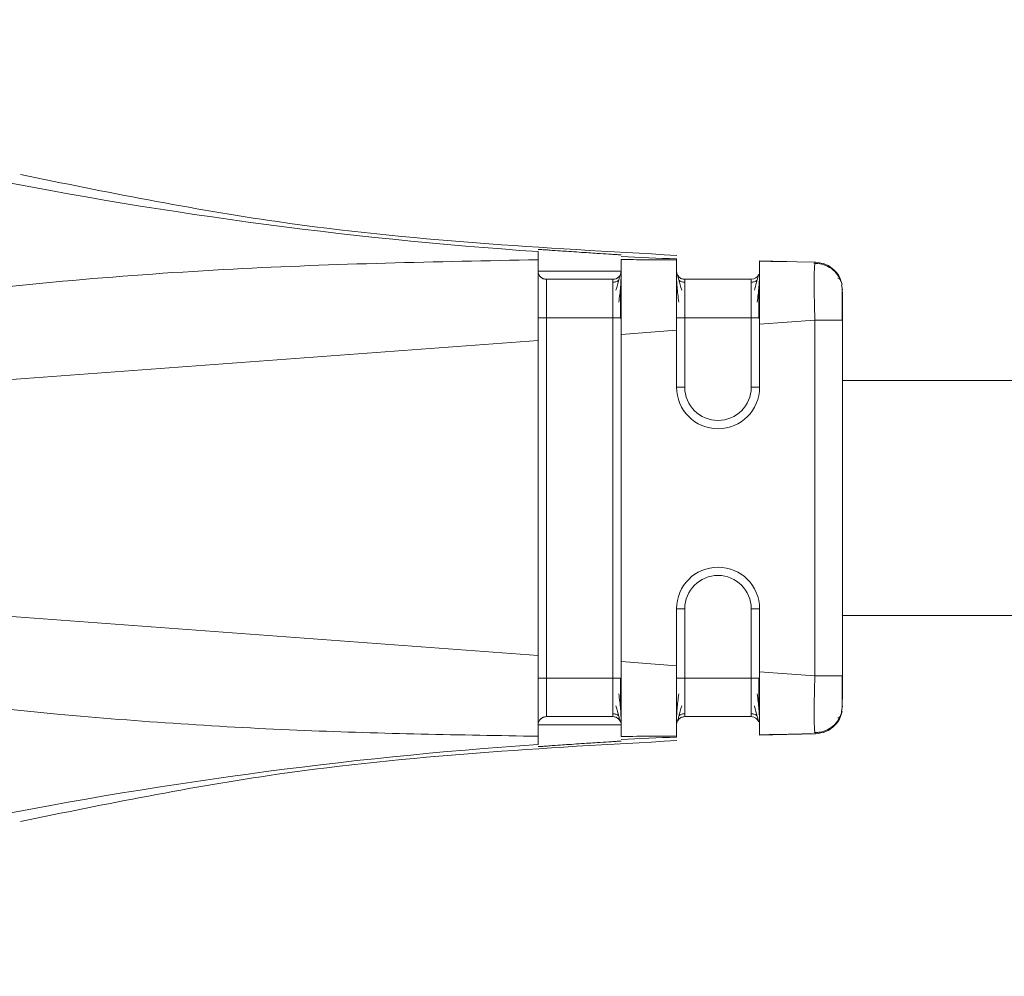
# Model space of a CAD drawing. Header units: millimetres. Extents: x -456 to 1926, y -70 to 431.
# Tile 37 of 44: x 1059 to 1076, y 156 to 173. Entities that reach past the tile are written whole.
import ezdxf

# ---------------------------------------------------------------- set-up
doc = ezdxf.new("R2010")
doc.units = ezdxf.units.MM
doc.linetypes.add('SLD-Solid', pattern=[0])

msp = doc.modelspace()

# ---------------------------------------------------------------- linework, layer by layer
at = {"color": 7, "linetype": 'SLD-Solid', "lineweight": 18}
for p, q in [((1072.417, 168.855), (1071.921, 168.868)), ((1072.936, 168.844), (1071.927, 168.863)), ((1072.936, 168.844), (1072.928, 168.824)), ((1072.928, 168.823), (1072.936, 168.844)), ((1069.277, 168.535), (1068.077, 168.535)), ((1071.777, 168.535), (1070.577, 168.535)), ((1073.427, 168.344), (1073.408, 168.437)), ((1068.077, 167.837), (1068.077, 161.333)), ((1069.277, 167.837), (1068.077, 167.837)), ((1069.277, 161.333), (1069.277, 167.837)), ((1070.577, 167.837), (1070.577, 166.585)), ((1071.777, 167.837), (1070.577, 167.837)), ((1071.777, 166.585), (1071.777, 167.837)), ((1072.927, 167.8), (1071.927, 167.726)), ((1072.927, 167.8), (1072.927, 161.37)), ((1073.427, 167.8), (1073.409, 167.8)), ((1073.427, 167.8), (1073.427, 161.37)), ((1070.427, 167.615), (1069.427, 167.541)), ((1070.427, 167.615), (1070.427, 166.585)), ((1071.927, 167.726), (1071.927, 166.585)), ((1067.927, 167.43), (1052.732, 166.307)), ((1067.927, 167.43), (1067.927, 161.74)), ((1069.427, 167.541), (1069.427, 161.629)), ((1073.427, 166.71), (1137.539, 166.71)), ((1067.927, 161.74), (1052.732, 162.863)), ((1070.427, 162.585), (1070.427, 161.555)), ((1070.577, 162.585), (1070.577, 161.333)), ((1071.777, 161.333), (1071.777, 162.585)), ((1071.927, 162.585), (1071.927, 161.444)), ((1073.427, 162.46), (1137.539, 162.46)), ((1070.427, 161.555), (1069.427, 161.629)), ((1069.277, 161.333), (1068.077, 161.333)), ((1071.777, 161.333), (1070.577, 161.333)), ((1072.927, 161.37), (1071.927, 161.444)), ((1073.427, 160.826), (1073.408, 160.733)), ((1073.427, 160.825), (1073.408, 160.733)), ((1073.418, 160.78), (1073.418, 160.826)), ((1069.277, 160.635), (1068.077, 160.635)), ((1068.077, 160.635), (1068.077, 160.635)), ((1069.277, 160.635), (1069.277, 160.635)), ((1071.777, 160.635), (1070.577, 160.635)), ((1070.577, 160.635), (1070.577, 160.635)), ((1071.777, 160.635), (1070.577, 160.635)), ((1071.777, 160.635), (1071.777, 160.635)), ((1070.427, 160.561), (1070.427, 160.548)), ((1067.927, 160.134), (1067.927, 160.281)), ((1071.921, 160.301), (1072.417, 160.315)), ((1072.936, 160.326), (1071.927, 160.307)), ((1072.936, 160.326), (1071.927, 160.307)), ((1072.403, 160.314), (1072.376, 160.314)), ((1072.911, 160.325), (1072.414, 160.315)), ((1072.928, 160.346), (1072.936, 160.326)), ((1072.936, 160.326), (1072.928, 160.346)), ((1072.936, 160.326), (1072.936, 160.326))]:
    msp.add_line(p, q, dxfattribs=at)
at = {"color": 7, "linetype": 'SLD-Solid', "lineweight": 18, "flags": 128}
for points in [[(1069.427, 168.685), (1069.369, 168.685), (1069.207, 168.685), (1068.964, 168.685), (1068.677, 168.685), (1068.39, 168.685), (1068.146, 168.685), (1067.984, 168.685), (1067.927, 168.685)], [(1069.427, 167.837), (1069.424, 167.837), (1069.415, 167.837), (1069.401, 167.837), (1069.383, 167.837), (1069.36, 167.837), (1069.334, 167.837), (1069.306, 167.837), (1069.277, 167.837)], [(1071.927, 167.837), (1071.924, 167.837), (1071.915, 167.837), (1071.901, 167.837), (1071.883, 167.837), (1071.86, 167.837), (1071.834, 167.837), (1071.806, 167.837), (1071.777, 167.837)], [(1070.427, 166.585), (1070.429, 166.585), (1070.438, 166.585), (1070.452, 166.585), (1070.47, 166.585), (1070.493, 166.585), (1070.519, 166.585), (1070.547, 166.585), (1070.577, 166.585)], [(1071.927, 166.585), (1071.924, 166.585), (1071.915, 166.585), (1071.901, 166.585), (1071.883, 166.585), (1071.86, 166.585), (1071.834, 166.585), (1071.806, 166.585), (1071.777, 166.585)], [(1070.427, 162.585), (1070.429, 162.585), (1070.438, 162.585), (1070.452, 162.585), (1070.47, 162.585), (1070.493, 162.585), (1070.519, 162.585), (1070.547, 162.585), (1070.577, 162.585)], [(1071.927, 162.585), (1071.924, 162.585), (1071.915, 162.585), (1071.901, 162.585), (1071.883, 162.585), (1071.86, 162.585), (1071.834, 162.585), (1071.806, 162.585), (1071.777, 162.585)], [(1069.427, 161.333), (1069.424, 161.333), (1069.415, 161.333), (1069.401, 161.333), (1069.383, 161.333), (1069.36, 161.333), (1069.334, 161.333), (1069.306, 161.333), (1069.277, 161.333)], [(1071.927, 161.333), (1071.924, 161.333), (1071.915, 161.333), (1071.901, 161.333), (1071.883, 161.333), (1071.86, 161.333), (1071.834, 161.333), (1071.806, 161.333), (1071.777, 161.333)], [(1068.077, 160.635), (1068.122, 160.635), (1068.252, 160.635), (1068.447, 160.635), (1068.677, 160.635), (1068.906, 160.635), (1069.101, 160.635), (1069.231, 160.635), (1069.277, 160.635)], [(1067.927, 160.485), (1067.984, 160.485), (1068.146, 160.485), (1068.39, 160.485), (1068.677, 160.485), (1068.964, 160.485), (1069.207, 160.485), (1069.369, 160.485), (1069.427, 160.485)]]:
    msp.add_lwpolyline(points, dxfattribs=at)
at = {"color": 7, "linetype": 'SLD-Solid', "lineweight": 18}
for centre, radius, start, end in [((1073.385, 248.443), 79.595, 250.91073, 266.068), ((1073.351, 248.161), 79.311, 267.16361, 267.88671), ((1068.077, 168.685), 0.15, 180, 270), ((1069.277, 168.685), 0.15, 270, 0), ((1071.777, 168.685), 0.15, 270, 337.0433), ((1071.177, 166.585), 0.75, 180, 0), ((1071.177, 166.585), 0.75, 180, 0), ((1071.177, 166.585), 0.6, 180, 0), ((1071.177, 162.585), 0.75, 0, 180), ((1071.177, 162.585), 0.75, 0, 180), ((1071.177, 162.585), 0.6, 0, 180), ((1068.077, 160.485), 0.15, 90, 180), ((1069.277, 160.485), 0.15, 359.9972, 90), ((1069.277, 160.485), 0.15, 16.9966, 90), ((1071.777, 160.485), 0.15, 21.506, 90), ((1071.777, 160.485), 0.15, 22.3913, 90), ((1073.352, 81.008), 79.312, 92.114, 92.83709), ((1073.386, 80.726), 79.595, 93.93271, 109.08989)]:
    msp.add_arc(centre, radius, start, end, dxfattribs=at)
for points, knots in [([(1070.43, 168.968), (1068.016, 169.101), (1064.028, 169.32), (1060.117, 170.114), (1058.573, 170.427)], [0, 0, 0, 0, 0.605271, 1, 1, 1, 1]), ([(1069.427, 168.975), (1069.416, 168.976), (1069.4, 168.978), (1069.304, 168.984), (1069.185, 168.991), (1069.026, 169.002), (1068.838, 169.014), (1068.664, 169.026), (1068.488, 169.038), (1068.306, 169.05), (1068.157, 169.061), (1068.045, 169.068), (1067.952, 169.075), (1067.937, 169.075), (1067.927, 169.076)], [0, 0, 0, 0, 0.123082, 0.18658, 0.251196, 0.361764, 0.428626, 0.503058, 0.584391, 0.652955, 0.751381, 0.816619, 0.879885, 1, 1, 1, 1]), ([(1067.927, 168.889), (1067.927, 168.935), (1067.927, 169.014), (1067.927, 169.029), (1067.927, 169.036)], [0, 0, 0, 0, 0.576678, 1, 1, 1, 1]), ([(1067.927, 168.889), (1066.089, 168.853), (1062.313, 168.779), (1057.628, 168.367), (1054.189, 167.885), (1052.348, 167.538), (1051.319, 167.284), (1050.842, 167.102), (1050.669, 167.005), (1050.601, 166.932), (1050.58, 166.888), (1050.58, 166.844), (1050.601, 166.802), (1050.64, 166.762), (1050.701, 166.722), (1050.85, 166.649), (1051.196, 166.547), (1051.848, 166.419), (1052.397, 166.349), (1052.732, 166.307)], [0, 0, 0, 0, 0.277155, 0.569443, 0.709642, 0.801656, 0.852577, 0.869317, 0.879228, 0.882226, 0.884534, 0.88657, 0.888768, 0.891502, 0.895083, 0.899771, 0.916626, 0.949186, 1, 1, 1, 1]), ([(1067.927, 168.375), (1067.927, 168.491), (1067.926, 168.727), (1067.926, 168.834), (1067.927, 168.889)], [0, 0, 0, 0, 0.490418, 1, 1, 1, 1]), ([(1069.427, 167.541), (1069.427, 167.702), (1069.427, 168.025), (1069.427, 168.447), (1069.427, 168.766), (1069.427, 168.85), (1069.427, 168.892)], [0, 0, 0, 0, 0.2508221, 0.5008245, 0.7509724, 1, 1, 1, 1]), ([(1070.427, 168.885), (1070.241, 168.886), (1069.908, 168.889), (1069.574, 168.891), (1069.427, 168.892)], [0, 0, 0, 0, 0.556487, 1, 1, 1, 1]), ([(1070.427, 167.615), (1070.426, 167.775), (1070.426, 168.09), (1070.427, 168.489), (1070.426, 168.787), (1070.426, 168.852), (1070.427, 168.885)], [0, 0, 0, 0, 0.2552155, 0.5005837, 0.7431346, 1, 1, 1, 1]), ([(1070.427, 168.885), (1070.427, 168.891), (1070.427, 168.901), (1070.427, 168.903), (1070.427, 168.904)], [0, 0, 0, 0, 0.566355, 1, 1, 1, 1]), ([(1071.927, 168.863), (1072.066, 168.861), (1072.375, 168.855), (1072.375, 168.855), (1072.376, 168.855)], [0, 0, 0, 0, 0.452475, 1, 1, 1, 1]), ([(1071.927, 167.726), (1071.927, 167.876), (1071.927, 168.176), (1071.927, 168.547), (1071.927, 168.817), (1071.927, 168.848), (1071.927, 168.863)], [0, 0, 0, 0, 0.2500976, 0.4998872, 0.7496188, 1, 1, 1, 1]), ([(1073.391, 168.515), (1073.367, 168.561), (1073.319, 168.654), (1073.197, 168.755), (1073.056, 168.818), (1072.956, 168.822), (1072.908, 168.825)], [0, 0, 0, 0, 0.2557803, 0.5158251, 0.7673882, 1, 1, 1, 1]), ([(1072.928, 168.824), (1072.927, 168.823), (1072.924, 168.816), (1072.918, 168.742), (1072.912, 168.557), (1072.914, 168.27), (1072.92, 168.009), (1072.924, 167.87), (1072.927, 167.8)], [0, 0, 0, 0, 0.009725, 0.155004, 0.430002, 0.709353, 0.853403, 1, 1, 1, 1]), ([(1073.395, 168.504), (1073.393, 168.514), (1073.381, 168.587), (1073.288, 168.701), (1073.13, 168.818), (1073.001, 168.835), (1072.936, 168.844)], [0, 0, 0, 0, 0.049019, 0.366012, 0.683006, 1, 1, 1, 1]), ([(1069.416, 168.63), (1069.412, 168.618), (1069.404, 168.596), (1069.378, 168.509), (1069.351, 168.406), (1069.333, 168.339)], [0, 0, 0, 0, 0.261307, 0.514798, 1, 1, 1, 1]), ([(1070.52, 168.339), (1070.502, 168.406), (1070.475, 168.509), (1070.449, 168.596), (1070.441, 168.618), (1070.437, 168.63)], [0, 0, 0, 0, 0.48507, 0.738518, 1, 1, 1, 1]), ([(1071.916, 168.63), (1071.912, 168.618), (1071.904, 168.596), (1071.878, 168.509), (1071.851, 168.406), (1071.833, 168.339)], [0, 0, 0, 0, 0.261307, 0.514798, 1, 1, 1, 1]), ([(1067.968, 168.583), (1067.969, 168.581), (1067.98, 168.564), (1068.019, 168.543), (1068.057, 168.537), (1068.077, 168.535)], [0, 0, 0, 0, 0.0383493, 0.5191746, 1, 1, 1, 1]), ([(1068.077, 168.535), (1068.077, 168.524), (1068.077, 168.504), (1068.077, 168.342), (1068.077, 168.111), (1068.077, 167.928), (1068.077, 167.837)], [0, 0, 0, 0, 0.250957, 0.500564, 0.749846, 1, 1, 1, 1]), ([(1069.277, 167.837), (1069.277, 167.928), (1069.277, 168.111), (1069.277, 168.342), (1069.277, 168.504), (1069.277, 168.524), (1069.277, 168.535)], [0, 0, 0, 0, 0.250154, 0.499436, 0.749043, 1, 1, 1, 1]), ([(1069.383, 168.522), (1069.375, 168.516), (1069.36, 168.503), (1069.333, 168.491), (1069.305, 168.483), (1069.286, 168.483), (1069.277, 168.482)], [0, 0, 0, 0, 0.262686, 0.519977, 0.766996, 1, 1, 1, 1]), ([(1069.383, 168.121), (1069.39, 168.169), (1069.404, 168.266), (1069.417, 168.402), (1069.425, 168.527), (1069.426, 168.59), (1069.427, 168.622)], [0, 0, 0, 0, 0.238318, 0.484229, 0.738103, 1, 1, 1, 1]), ([(1070.427, 168.622), (1070.427, 168.59), (1070.428, 168.527), (1070.436, 168.402), (1070.449, 168.266), (1070.463, 168.169), (1070.47, 168.121)], [0, 0, 0, 0, 0.261912, 0.51579, 0.761682, 1, 1, 1, 1]), ([(1070.577, 168.482), (1070.567, 168.482), (1070.548, 168.483), (1070.52, 168.491), (1070.493, 168.503), (1070.478, 168.516), (1070.47, 168.522)], [0, 0, 0, 0, 0.233001, 0.48002, 0.737312, 1, 1, 1, 1]), ([(1070.577, 168.535), (1070.577, 168.524), (1070.577, 168.504), (1070.577, 168.342), (1070.577, 168.111), (1070.577, 167.928), (1070.577, 167.837)], [0, 0, 0, 0, 0.250957, 0.500564, 0.749846, 1, 1, 1, 1]), ([(1071.777, 167.837), (1071.777, 167.928), (1071.777, 168.111), (1071.777, 168.342), (1071.777, 168.504), (1071.777, 168.524), (1071.777, 168.535)], [0, 0, 0, 0, 0.250154, 0.499436, 0.749043, 1, 1, 1, 1]), ([(1071.883, 168.522), (1071.875, 168.516), (1071.86, 168.503), (1071.833, 168.491), (1071.805, 168.483), (1071.786, 168.483), (1071.777, 168.482)], [0, 0, 0, 0, 0.262686, 0.519977, 0.766996, 1, 1, 1, 1]), ([(1071.883, 168.121), (1071.89, 168.169), (1071.904, 168.266), (1071.917, 168.402), (1071.925, 168.527), (1071.926, 168.59), (1071.927, 168.622)], [0, 0, 0, 0, 0.238318, 0.484229, 0.738103, 1, 1, 1, 1]), ([(1073.418, 168.435), (1073.41, 168.465), (1073.394, 168.529), (1073.361, 168.548), (1073.344, 168.558)], [0, 0, 0, 0, 0.4753454, 1, 1, 1, 1]), ([(1067.927, 167.43), (1067.926, 167.605), (1067.926, 167.949), (1067.927, 168.235), (1067.927, 168.375)], [0, 0, 0, 0, 0.510429, 1, 1, 1, 1]), ([(1069.416, 167.829), (1069.416, 167.882), (1069.416, 167.987), (1069.416, 168.139), (1069.416, 168.281), (1069.416, 168.359), (1069.416, 168.398)], [0, 0, 0, 0, 0.250249, 0.500316, 0.750202, 1, 1, 1, 1]), ([(1071.916, 167.829), (1071.916, 167.882), (1071.916, 167.987), (1071.916, 168.139), (1071.916, 168.281), (1071.916, 168.359), (1071.916, 168.398)], [0, 0, 0, 0, 0.250249, 0.500316, 0.750202, 1, 1, 1, 1]), ([(1073.418, 168.186), (1073.418, 168.224), (1073.418, 168.312), (1073.418, 168.361), (1073.418, 168.389)], [0, 0, 0, 0, 0.430027, 1, 1, 1, 1]), ([(1073.427, 168.311), (1073.427, 168.307), (1073.427, 168.288), (1073.427, 168.166), (1073.427, 167.988), (1073.427, 167.862), (1073.427, 167.8)], [0, 0, 0, 0, 0.124515, 0.464868, 0.733493, 1, 1, 1, 1]), ([(1073.418, 167.793), (1073.418, 167.856), (1073.418, 167.982), (1073.418, 168.132), (1073.418, 168.201), (1073.418, 168.224)], [0, 0, 0, 0, 0.397478, 0.794745, 1, 1, 1, 1]), ([(1073.418, 167.794), (1073.418, 167.856), (1073.418, 167.982), (1073.418, 168.118), (1073.418, 168.175), (1073.418, 168.186)], [0, 0, 0, 0, 0.445553, 0.890853, 1, 1, 1, 1]), ([(1073.409, 167.8), (1073.404, 167.8), (1073.39, 167.8), (1073.287, 167.8), (1073.123, 167.8), (1072.992, 167.8), (1072.927, 167.8)], [0, 0, 0, 0, 0.152691, 0.435127, 0.717564, 1, 1, 1, 1]), ([(1052.732, 162.863), (1052.206, 162.8), (1051.568, 162.722), (1050.888, 162.534), (1050.708, 162.457), (1050.631, 162.399), (1050.604, 162.37), (1050.587, 162.342), (1050.579, 162.311), (1050.583, 162.275), (1050.603, 162.236), (1050.641, 162.195), (1050.736, 162.124), (1050.933, 162.03), (1051.42, 161.86), (1052.39, 161.624), (1054.104, 161.301), (1056.465, 160.962), (1059.764, 160.61), (1063.618, 160.353), (1066.519, 160.304), (1067.927, 160.281)], [0, 0, 0, 0, 0.079633, 0.096416, 0.106506, 0.108989, 0.110947, 0.112535, 0.113904, 0.115836, 0.117972, 0.120667, 0.124353, 0.135955, 0.15357, 0.20236, 0.286651, 0.417176, 0.562519, 0.787792, 1, 1, 1, 1]), ([(1067.927, 160.8), (1067.927, 160.94), (1067.926, 161.225), (1067.926, 161.566), (1067.927, 161.74)], [0, 0, 0, 0, 0.489706, 1, 1, 1, 1]), ([(1069.427, 160.278), (1069.427, 160.32), (1069.427, 160.404), (1069.427, 160.723), (1069.427, 161.145), (1069.427, 161.468), (1069.427, 161.629)], [0, 0, 0, 0, 0.249034, 0.499186, 0.749184, 1, 1, 1, 1]), ([(1070.427, 160.285), (1070.426, 160.318), (1070.426, 160.383), (1070.427, 160.681), (1070.426, 161.08), (1070.426, 161.395), (1070.427, 161.555)], [0, 0, 0, 0, 0.256857, 0.499427, 0.744777, 1, 1, 1, 1]), ([(1068.077, 161.333), (1068.077, 161.242), (1068.077, 161.059), (1068.077, 160.828), (1068.077, 160.666), (1068.077, 160.645), (1068.077, 160.635)], [0, 0, 0, 0, 0.250154, 0.499436, 0.749043, 1, 1, 1, 1]), ([(1069.277, 160.635), (1069.277, 160.645), (1069.277, 160.666), (1069.277, 160.828), (1069.277, 161.059), (1069.277, 161.242), (1069.277, 161.333)], [0, 0, 0, 0, 0.250957, 0.500564, 0.749846, 1, 1, 1, 1]), ([(1069.416, 160.769), (1069.416, 160.808), (1069.416, 160.886), (1069.416, 161.026), (1069.416, 161.176), (1069.416, 161.281), (1069.416, 161.333)], [0, 0, 0, 0, 0.24996, 0.499871, 0.74992, 1, 1, 1, 1]), ([(1070.577, 161.333), (1070.577, 161.242), (1070.577, 161.059), (1070.577, 160.828), (1070.577, 160.666), (1070.577, 160.645), (1070.577, 160.635)], [0, 0, 0, 0, 0.250154, 0.499436, 0.749043, 1, 1, 1, 1]), ([(1071.777, 160.635), (1071.777, 160.645), (1071.777, 160.666), (1071.777, 160.828), (1071.777, 161.059), (1071.777, 161.242), (1071.777, 161.333)], [0, 0, 0, 0, 0.250957, 0.500564, 0.749846, 1, 1, 1, 1]), ([(1071.916, 160.769), (1071.916, 160.808), (1071.916, 160.886), (1071.916, 161.026), (1071.916, 161.176), (1071.916, 161.281), (1071.916, 161.333)], [0, 0, 0, 0, 0.24996, 0.499871, 0.74992, 1, 1, 1, 1]), ([(1071.927, 160.307), (1071.927, 160.322), (1071.927, 160.353), (1071.927, 160.623), (1071.927, 160.994), (1071.927, 161.294), (1071.927, 161.444)], [0, 0, 0, 0, 0.250255, 0.500093, 0.749776, 1, 1, 1, 1]), ([(1072.927, 161.37), (1072.922, 161.231), (1072.914, 160.958), (1072.913, 160.613), (1072.918, 160.428), (1072.924, 160.354), (1072.927, 160.347), (1072.928, 160.346)], [0, 0, 0, 0, 0.289537, 0.569309, 0.844608, 0.9901, 1, 1, 1, 1]), ([(1073.418, 160.946), (1073.418, 160.969), (1073.418, 161.037), (1073.418, 161.188), (1073.418, 161.313), (1073.418, 161.376)], [0, 0, 0, 0, 0.205255, 0.602522, 1, 1, 1, 1]), ([(1073.427, 161.37), (1073.427, 161.29), (1073.427, 161.128), (1073.427, 161.01), (1073.427, 160.951)], [0, 0, 0, 0, 0.498954, 1, 1, 1, 1]), ([(1069.427, 160.55), (1069.426, 160.581), (1069.425, 160.644), (1069.417, 160.767), (1069.404, 160.901), (1069.39, 160.997), (1069.383, 161.045)], [0, 0, 0, 0, 0.262057, 0.5160046, 0.7618743, 1, 1, 1, 1]), ([(1070.47, 161.049), (1070.463, 161.002), (1070.449, 160.905), (1070.436, 160.771), (1070.428, 160.646), (1070.427, 160.583), (1070.427, 160.551)], [0, 0, 0, 0, 0.238194, 0.484055, 0.738008, 1, 1, 1, 1]), ([(1071.927, 160.55), (1071.926, 160.581), (1071.925, 160.644), (1071.917, 160.767), (1071.904, 160.901), (1071.89, 160.997), (1071.883, 161.045)], [0, 0, 0, 0, 0.262057, 0.516005, 0.761874, 1, 1, 1, 1]), ([(1067.927, 160.281), (1067.926, 160.336), (1067.926, 160.444), (1067.927, 160.683), (1067.927, 160.8)], [0, 0, 0, 0, 0.509411, 1, 1, 1, 1]), ([(1069.333, 160.829), (1069.351, 160.762), (1069.378, 160.661), (1069.403, 160.575), (1069.412, 160.552), (1069.416, 160.541)], [0, 0, 0, 0, 0.485154, 0.738623, 1, 1, 1, 1]), ([(1070.437, 160.541), (1070.442, 160.553), (1070.45, 160.575), (1070.475, 160.662), (1070.503, 160.764), (1070.52, 160.831)], [0, 0, 0, 0, 0.261424, 0.514828, 1, 1, 1, 1]), ([(1071.833, 160.829), (1071.851, 160.762), (1071.878, 160.661), (1071.903, 160.575), (1071.912, 160.552), (1071.916, 160.541)], [0, 0, 0, 0, 0.485154, 0.738623, 1, 1, 1, 1]), ([(1073.418, 160.781), (1073.418, 160.808), (1073.418, 160.849), (1073.418, 160.922), (1073.418, 160.946)], [0, 0, 0, 0, 0.674154, 1, 1, 1, 1]), ([(1069.277, 160.687), (1069.286, 160.687), (1069.305, 160.686), (1069.333, 160.679), (1069.36, 160.666), (1069.375, 160.653), (1069.383, 160.647)], [0, 0, 0, 0, 0.233003, 0.480022, 0.737313, 1, 1, 1, 1]), ([(1070.47, 160.648), (1070.478, 160.654), (1070.493, 160.667), (1070.52, 160.679), (1070.548, 160.687), (1070.567, 160.688), (1070.577, 160.688)], [0, 0, 0, 0, 0.2626846, 0.5199761, 0.766996, 1, 1, 1, 1]), ([(1071.777, 160.687), (1071.786, 160.687), (1071.805, 160.686), (1071.833, 160.679), (1071.86, 160.666), (1071.875, 160.653), (1071.883, 160.647)], [0, 0, 0, 0, 0.2330034, 0.4800218, 0.737313, 1, 1, 1, 1]), ([(1072.908, 160.345), (1072.956, 160.348), (1073.056, 160.352), (1073.197, 160.415), (1073.319, 160.516), (1073.367, 160.609), (1073.391, 160.655)], [0, 0, 0, 0, 0.2326117, 0.4841748, 0.7442196, 1, 1, 1, 1]), ([(1073.408, 160.733), (1073.404, 160.7), (1073.39, 160.603), (1073.29, 160.468), (1073.13, 160.351), (1073.001, 160.334), (1072.936, 160.326)], [0, 0, 0, 0, 0.145365, 0.430243, 0.715122, 1, 1, 1, 1]), ([(1073.395, 160.666), (1073.394, 160.656), (1073.381, 160.583), (1073.288, 160.468), (1073.13, 160.351), (1073.001, 160.334), (1072.936, 160.326)], [0, 0, 0, 0, 0.050382, 0.366921, 0.683461, 1, 1, 1, 1]), ([(1072.939, 160.348), (1072.977, 160.35), (1073.065, 160.355), (1073.197, 160.415), (1073.319, 160.516), (1073.367, 160.609), (1073.391, 160.655)], [0, 0, 0, 0, 0.191585, 0.456597, 0.730545, 1, 1, 1, 1]), ([(1073.344, 160.611), (1073.361, 160.622), (1073.394, 160.641), (1073.41, 160.705), (1073.418, 160.735)], [0, 0, 0, 0, 0.524709, 1, 1, 1, 1]), ([(1069.427, 160.278), (1069.614, 160.279), (1069.948, 160.281), (1070.281, 160.284), (1070.427, 160.285)], [0, 0, 0, 0, 0.563222, 1, 1, 1, 1]), ([(1070.427, 160.266), (1070.427, 160.267), (1070.427, 160.27), (1070.427, 160.28), (1070.427, 160.285)], [0, 0, 0, 0, 0.55364, 1, 1, 1, 1]), ([(1071.927, 160.307), (1072.226, 160.313), (1072.825, 160.324), (1072.945, 160.326), (1072.661, 160.321), (1072.172, 160.311), (1071.927, 160.307)], [0, 0, 0, 0, 0.28024, 0.559855, 0.779601, 1, 1, 1, 1]), ([(1072.394, 160.315), (1072.392, 160.315), (1072.389, 160.315), (1072.071, 160.309), (1071.927, 160.307)], [0, 0, 0, 0, 0.545182, 1, 1, 1, 1]), ([(1058.573, 158.742), (1060.117, 159.056), (1064.028, 159.85), (1068.016, 160.069), (1070.43, 160.202)], [0, 0, 0, 0, 0.394724, 1, 1, 1, 1]), ([(1067.927, 160.094), (1067.937, 160.094), (1067.952, 160.095), (1068.045, 160.101), (1068.157, 160.109), (1068.306, 160.12), (1068.488, 160.132), (1068.664, 160.144), (1068.838, 160.156), (1069.026, 160.168), (1069.185, 160.178), (1069.304, 160.186), (1069.4, 160.192), (1069.416, 160.193), (1069.427, 160.194)], [0, 0, 0, 0, 0.120107, 0.183374, 0.248618, 0.347036, 0.415602, 0.496942, 0.571361, 0.638218, 0.748801, 0.813411, 0.876907, 1, 1, 1, 1])]:
    msp.add_open_spline(points, degree=3, knots=knots, dxfattribs=at)
for points in [[(1070.427, 168.685), (1070.429, 168.665), (1070.433, 168.626), (1070.468, 168.576), (1070.518, 168.542), (1070.557, 168.537), (1070.577, 168.535)], [(1067.927, 167.837), (1067.929, 167.837), (1067.933, 167.837), (1067.968, 167.837), (1068.018, 167.837), (1068.057, 167.837), (1068.077, 167.837)], [(1070.427, 167.837), (1070.429, 167.837), (1070.433, 167.837), (1070.468, 167.837), (1070.518, 167.837), (1070.557, 167.837), (1070.577, 167.837)], [(1067.927, 161.333), (1067.929, 161.333), (1067.933, 161.333), (1067.968, 161.333), (1068.018, 161.333), (1068.057, 161.333), (1068.077, 161.333)], [(1070.427, 161.333), (1070.429, 161.333), (1070.433, 161.333), (1070.468, 161.333), (1070.518, 161.333), (1070.557, 161.333), (1070.577, 161.333)], [(1073.427, 161.37), (1073.419, 161.37), (1073.404, 161.37), (1073.288, 161.37), (1073.123, 161.37), (1072.992, 161.37), (1072.927, 161.37)], [(1067.927, 160.485), (1067.929, 160.505), (1067.933, 160.544), (1067.968, 160.594), (1068.018, 160.628), (1068.057, 160.633), (1068.077, 160.635)], [(1070.427, 160.485), (1070.429, 160.505), (1070.433, 160.544), (1070.468, 160.594), (1070.518, 160.628), (1070.557, 160.633), (1070.577, 160.635)], [(1070.427, 160.485), (1070.429, 160.504), (1070.433, 160.544), (1070.468, 160.593), (1070.518, 160.628), (1070.557, 160.632), (1070.577, 160.635)]]:
    msp.add_open_spline(points, degree=3, dxfattribs=at)

doc.saveas('drawing.dxf')
